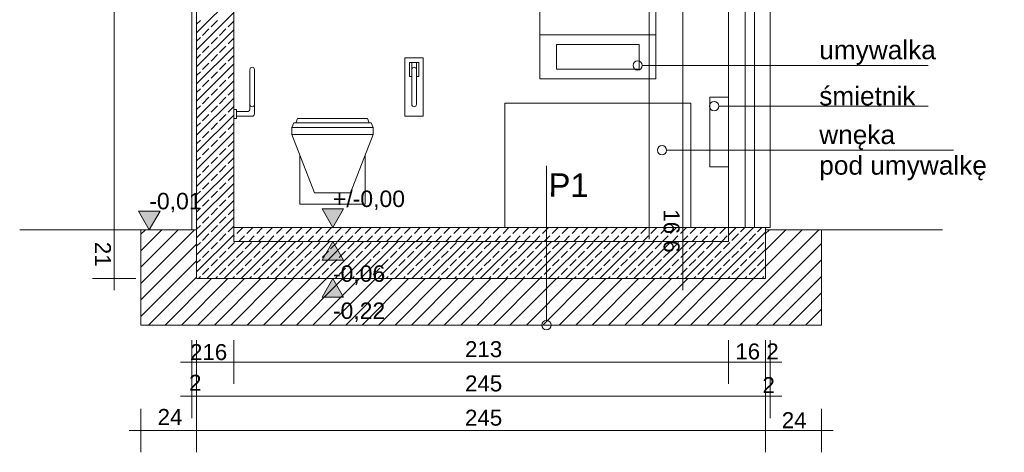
# Model space of a CAD drawing. Header units: metres. Extents: x 5507784 to 5508297, y 5948658 to 5948992.
# Tile 40 of 98: x 5507990.04 to 5507994.21, y 5948933.02 to 5948934.85. Entities that reach past the tile are written whole.
import ezdxf

# ---------------------------------------------------------------- set-up
doc = ezdxf.new("R2010")
doc.units = ezdxf.units.M
for name, color, linetype, true_color in [('PDF2_2D - Ogólne_Nr_Pióra__6', 7, 'CONTINUOUS', 0x21902f), ('PDF2__HELP_SO', 7, 'CONTINUOUS', 0xaaaaaa), ('PDF2_Konstrukcja - Ściany zew_Nr_pióra__107', 7, 'CONTINUOUS', 0xbfbfbf), ('PDF2_ZWYKŁA_Nr_Pióra__3', 7, 'CONTINUOUS', 0x21902f)]:
    doc.layers.add(name, color=color, linetype=linetype, true_color=true_color)
for name, color, linetype in [('PDF2_Drzwi ArchiCAD_Nr_Pióra__1', 7, 'CONTINUOUS'), ('PDF2_Text', 5, 'CONTINUOUS'), ('PDF2_Wymiarowanie - Ogólne', 5, 'CONTINUOUS'), ('PDF2_ZWYKŁA_Nr_Pióra__1', 7, 'CONTINUOUS')]:
    doc.layers.add(name, color=color, linetype=linetype)
doc.styles.add('PDF Arial', font='arial.ttf')

msp = doc.modelspace()

# ---------------------------------------------------------------- linework, layer by layer
at = {"layer": 'PDF2_2D - Ogólne_Nr_Pióra__6', "lineweight": 0}
for points in [[(5507992.6758, 5948934.6546), (5507993.3786, 5948934.6546)], [(5507992.9996, 5948934.482), (5507993.3786, 5948934.482)], [(5507992.7789, 5948934.2952), (5507993.3786, 5948934.2952)]]:
    msp.add_lwpolyline(points, dxfattribs=at)
for centre in [(5507992.6561, 5948934.6546), (5507992.98, 5948934.482), (5507992.7593, 5948934.2952)]:
    msp.add_circle(centre, 0.0197, dxfattribs=at)
at = {"layer": 'PDF2_2D - Ogólne_Nr_Pióra__6', "color": 7, "lineweight": 0}
for centre in [(5507992.6561, 5948934.6546), (5507992.9799, 5948934.482), (5507992.7593, 5948934.2952)]:
    msp.add_circle(centre, 0.0197, dxfattribs=at)
at = {"layer": 'PDF2__HELP_SO', "lineweight": 13}
for points in [[(5507992.2411, 5948934.7849), (5507992.7333, 5948934.7849), (5507992.7333, 5948935.7691), (5507992.2411, 5948935.7691)], [(5507992.2411, 5948934.7849), (5507992.2411, 5948934.598), (5507992.7333, 5948934.598), (5507992.7333, 5948934.7849)], [(5507992.3119, 5948934.7439), (5507992.3119, 5948934.6389), (5507992.6625, 5948934.6389), (5507992.6625, 5948934.7439)], [(5507991.669, 5948934.6862), (5507991.7478, 5948934.6862), (5507991.7478, 5948934.4401), (5507991.669, 5948934.4401)], [(5507991.0133, 5948934.4856), (5507991.0154, 5948934.4823), (5507991.0186, 5948934.4802), (5507991.0223, 5948934.4795), (5507991.0261, 5948934.4802), (5507991.0293, 5948934.4823), (5507991.0314, 5948934.4856), (5507991.0322, 5948934.4893), (5507991.0322, 5948934.4949), (5507991.0322, 5948934.5109), (5507991.0322, 5948934.5349), (5507991.0322, 5948934.5631), (5507991.0322, 5948934.5914), (5507991.0322, 5948934.6153), (5507991.0322, 5948934.6313), (5507991.0322, 5948934.637), (5507991.0314, 5948934.6407), (5507991.0293, 5948934.6439), (5507991.0261, 5948934.646), (5507991.0223, 5948934.6468), (5507991.0186, 5948934.646), (5507991.0154, 5948934.6439), (5507991.0133, 5948934.6407), (5507991.0125, 5948934.637), (5507991.0125, 5948934.6313), (5507991.0125, 5948934.6153), (5507991.0125, 5948934.5914), (5507991.0125, 5948934.5631), (5507991.0125, 5948934.5349), (5507991.0125, 5948934.5109), (5507991.0125, 5948934.4949), (5507991.0125, 5948934.4893)], [(5507991.205, 5948934.3909), (5507991.1951, 5948934.3909), (5507991.1909, 5948934.3909), (5507991.1909, 5948934.3614), (5507991.2863, 5948934.1153), (5507991.2892, 5948934.1153), (5507991.2958, 5948934.1153), (5507991.306, 5948934.1153), (5507991.3159, 5948934.1153), (5507991.3294, 5948934.1153), (5507991.3455, 5948934.1153), (5507991.3629, 5948934.1153), (5507991.3803, 5948934.1153), (5507991.3964, 5948934.1153), (5507991.4099, 5948934.1153), (5507991.4198, 5948934.1153), (5507991.4301, 5948934.1153), (5507991.4367, 5948934.1153), (5507991.4395, 5948934.1153), (5507991.535, 5948934.3614), (5507991.535, 5948934.3909), (5507991.5307, 5948934.3909), (5507991.5208, 5948934.3909), (5507991.5054, 5948934.3909), (5507991.4806, 5948934.3909), (5507991.4468, 5948934.3909), (5507991.4065, 5948934.3909), (5507991.3629, 5948934.3909), (5507991.3193, 5948934.3909), (5507991.2791, 5948934.3909), (5507991.2452, 5948934.3909), (5507991.2204, 5948934.3909)]]:
    msp.add_lwpolyline(points, close=True, dxfattribs=at)
for points in [[(5507991.7183, 5948934.6074), (5507991.7281, 5948934.6074), (5507991.7281, 5948934.6097), (5507991.7281, 5948934.6161), (5507991.7281, 5948934.6257), (5507991.7281, 5948934.637), (5507991.7281, 5948934.6483), (5507991.7281, 5948934.6578), (5507991.7281, 5948934.6642), (5507991.7281, 5948934.6665), (5507991.7183, 5948934.6665), (5507991.7183, 5948934.6642), (5507991.7183, 5948934.6578), (5507991.7183, 5948934.6483), (5507991.7183, 5948934.637), (5507991.7183, 5948934.6313), (5507991.7183, 5948934.6153), (5507991.7183, 5948934.5914), (5507991.7183, 5948934.5631), (5507991.7183, 5948934.5349), (5507991.7183, 5948934.5109), (5507991.7183, 5948934.4949), (5507991.7183, 5948934.4893), (5507991.7175, 5948934.4856), (5507991.7154, 5948934.4823), (5507991.7122, 5948934.4802), (5507991.7084, 5948934.4795), (5507991.7046, 5948934.4802), (5507991.7014, 5948934.4823), (5507991.6993, 5948934.4856), (5507991.6986, 5948934.4893), (5507991.6986, 5948934.4949), (5507991.6986, 5948934.5109), (5507991.6986, 5948934.5349), (5507991.6986, 5948934.5631), (5507991.6986, 5948934.5914), (5507991.6986, 5948934.6153), (5507991.6986, 5948934.6313), (5507991.6986, 5948934.637), (5507991.6986, 5948934.6483), (5507991.6986, 5948934.6578), (5507991.6986, 5948934.6642), (5507991.6986, 5948934.6665), (5507991.6887, 5948934.6665), (5507991.6887, 5948934.6642), (5507991.6887, 5948934.6578), (5507991.6887, 5948934.6483), (5507991.6887, 5948934.637), (5507991.6887, 5948934.6257), (5507991.6887, 5948934.6161), (5507991.6887, 5948934.6097), (5507991.6887, 5948934.6074), (5507991.6986, 5948934.6074)], [(5507991.7183, 5948934.6665), (5507991.6986, 5948934.6665)], [(5507991.6986, 5948934.637), (5507991.6993, 5948934.6407), (5507991.7014, 5948934.6439), (5507991.7046, 5948934.646), (5507991.7084, 5948934.6468), (5507991.7122, 5948934.646), (5507991.7154, 5948934.6439), (5507991.7175, 5948934.6407), (5507991.7183, 5948934.637)], [(5507993.0411, 5948934.2253), (5507992.9623, 5948934.2253), (5507992.9623, 5948934.5206), (5507993.0411, 5948934.5206)], [(5507990.9446, 5948934.4682), (5507990.9561, 5948934.4682), (5507990.9561, 5948934.4294), (5507990.9446, 5948934.4294)], [(5507990.9561, 5948934.4393), (5507991.0223, 5948934.4393), (5507991.0261, 5948934.44), (5507991.0293, 5948934.4421), (5507991.0314, 5948934.4453), (5507991.0322, 5948934.4491), (5507991.0322, 5948934.4528), (5507991.0322, 5948934.4635), (5507991.0322, 5948934.4893)], [(5507990.9561, 5948934.4589), (5507991.0053, 5948934.4589), (5507991.0094, 5948934.4621), (5507991.0125, 5948934.4661), (5507991.0125, 5948934.4893)], [(5507992.0935, 5948933.9677), (5507992.0935, 5948934.4953), (5507992.8809, 5948934.4953), (5507992.8809, 5948933.9677)], [(5507991.5178, 5948934.4106), (5507991.5109, 5948934.4303), (5507991.5071, 5948934.4303), (5507991.4984, 5948934.4303), (5507991.485, 5948934.4303), (5507991.4637, 5948934.4303), (5507991.4347, 5948934.4303), (5507991.4003, 5948934.4303), (5507991.3629, 5948934.4303), (5507991.3256, 5948934.4303), (5507991.2911, 5948934.4303), (5507991.2621, 5948934.4303), (5507991.2409, 5948934.4303), (5507991.2274, 5948934.4303), (5507991.2187, 5948934.4303), (5507991.2149, 5948934.4303), (5507991.2081, 5948934.4106)], [(5507991.535, 5948934.3909), (5507991.5273, 5948934.4106), (5507991.5232, 5948934.4106), (5507991.5135, 5948934.4106), (5507991.4985, 5948934.4106), (5507991.4749, 5948934.4106), (5507991.4427, 5948934.4106), (5507991.4044, 5948934.4106), (5507991.3629, 5948934.4106), (5507991.3214, 5948934.4106), (5507991.2831, 5948934.4106), (5507991.2509, 5948934.4106), (5507991.2273, 5948934.4106), (5507991.2123, 5948934.4106), (5507991.2027, 5948934.4106), (5507991.1985, 5948934.4106), (5507991.1909, 5948934.3909)], [(5507991.535, 5948934.3614), (5507991.5307, 5948934.3614), (5507991.5208, 5948934.3614), (5507991.5054, 5948934.3614), (5507991.4806, 5948934.3614), (5507991.4468, 5948934.3614), (5507991.4065, 5948934.3614), (5507991.3629, 5948934.3614), (5507991.3193, 5948934.3614), (5507991.2791, 5948934.3614), (5507991.2452, 5948934.3614), (5507991.2204, 5948934.3614), (5507991.205, 5948934.3614), (5507991.1951, 5948934.3614), (5507991.1909, 5948934.3614)], [(5507991.5017, 5948934.2756), (5507991.5017, 5948934.0661), (5507991.2241, 5948934.0661), (5507991.2241, 5948934.2756)]]:
    msp.add_lwpolyline(points, dxfattribs=at)
at = {"layer": 'PDF2_Drzwi ArchiCAD_Nr_Pióra__1', "lineweight": 0}
msp.add_lwpolyline([(5507993.1508, 5948933.9677), (5507993.1508, 5948935.9347), (5507993.1114, 5948935.9347), (5507993.1114, 5948933.9677)], dxfattribs=at)
at = {"layer": 'PDF2_Konstrukcja - Ściany zew_Nr_pióra__107', "lineweight": 0}
for points in [[(5507990.9446, 5948934.9506), (5507990.7871, 5948934.7932)], [(5507990.9446, 5948934.8783), (5507990.7871, 5948934.7208)], [(5507990.8029, 5948934.8452), (5507990.7871, 5948934.8294)], [(5507990.8753, 5948934.8452), (5507990.8482, 5948934.818)], [(5507990.9446, 5948934.8059), (5507990.7871, 5948934.6484)], [(5507990.8391, 5948934.809), (5507990.812, 5948934.7818)], [(5507990.9115, 5948934.809), (5507990.8844, 5948934.7818)], [(5507990.9446, 5948934.8421), (5507990.9206, 5948934.818)], [(5507990.8029, 5948934.7728), (5507990.7871, 5948934.757)], [(5507990.8753, 5948934.7728), (5507990.8482, 5948934.7457)], [(5507990.9446, 5948934.7697), (5507990.9206, 5948934.7457)], [(5507990.9446, 5948934.7335), (5507990.7871, 5948934.576)], [(5507990.8391, 5948934.7366), (5507990.812, 5948934.7095)], [(5507990.9115, 5948934.7366), (5507990.8844, 5948934.7095)], [(5507990.8029, 5948934.7004), (5507990.7871, 5948934.6846)], [(5507990.8753, 5948934.7004), (5507990.8482, 5948934.6733)], [(5507990.9446, 5948934.6973), (5507990.9206, 5948934.6733)], [(5507990.9446, 5948934.6611), (5507990.7871, 5948934.5036)], [(5507990.8391, 5948934.6642), (5507990.812, 5948934.6371)], [(5507990.9115, 5948934.6642), (5507990.8844, 5948934.6371)], [(5507990.8029, 5948934.628), (5507990.7871, 5948934.6122)], [(5507990.8753, 5948934.628), (5507990.8482, 5948934.6009)], [(5507990.9446, 5948934.6249), (5507990.9206, 5948934.6009)], [(5507990.9446, 5948934.5887), (5507990.7871, 5948934.4313)], [(5507990.8029, 5948934.5557), (5507990.7871, 5948934.5398)], [(5507990.8391, 5948934.5918), (5507990.812, 5948934.5647)], [(5507990.8753, 5948934.5557), (5507990.8482, 5948934.5285)], [(5507990.9115, 5948934.5918), (5507990.8844, 5948934.5647)], [(5507990.9446, 5948934.5525), (5507990.9206, 5948934.5285)], [(5507990.9446, 5948934.5164), (5507990.7871, 5948934.3589)], [(5507990.8391, 5948934.5195), (5507990.812, 5948934.4923)], [(5507990.9115, 5948934.5195), (5507990.8844, 5948934.4923)], [(5507990.8029, 5948934.4833), (5507990.7871, 5948934.4674)], [(5507990.8753, 5948934.4833), (5507990.8482, 5948934.4561)], [(5507990.9446, 5948934.4802), (5507990.9206, 5948934.4561)], [(5507990.9446, 5948934.444), (5507990.7871, 5948934.2865)], [(5507990.8391, 5948934.4471), (5507990.812, 5948934.4199)], [(5507990.9115, 5948934.4471), (5507990.8844, 5948934.4199)], [(5507990.8029, 5948934.4109), (5507990.7871, 5948934.3951)], [(5507990.8753, 5948934.4109), (5507990.8482, 5948934.3837)], [(5507990.9446, 5948934.4078), (5507990.9206, 5948934.3837)], [(5507990.9446, 5948934.3716), (5507990.7871, 5948934.2141)], [(5507990.8391, 5948934.3747), (5507990.812, 5948934.3475)], [(5507990.9115, 5948934.3747), (5507990.8844, 5948934.3475)], [(5507990.8029, 5948934.3385), (5507990.7871, 5948934.3227)], [(5507990.8391, 5948934.3023), (5507990.812, 5948934.2752)], [(5507990.8753, 5948934.3385), (5507990.8482, 5948934.3114)], [(5507990.9115, 5948934.3023), (5507990.8844, 5948934.2752)], [(5507990.9446, 5948934.3354), (5507990.9206, 5948934.3114)], [(5507990.9446, 5948934.2992), (5507990.7871, 5948934.1417)], [(5507990.8029, 5948934.2661), (5507990.7871, 5948934.2503)], [(5507990.8753, 5948934.2661), (5507990.8482, 5948934.239)], [(5507990.9446, 5948934.263), (5507990.9206, 5948934.239)], [(5507990.9446, 5948934.2268), (5507990.7871, 5948934.0694)], [(5507990.8391, 5948934.2299), (5507990.812, 5948934.2028)], [(5507990.9115, 5948934.2299), (5507990.8844, 5948934.2028)], [(5507990.8029, 5948934.1937), (5507990.7871, 5948934.1779)], [(5507990.8753, 5948934.1937), (5507990.8482, 5948934.1666)], [(5507990.9446, 5948934.1906), (5507990.9206, 5948934.1666)], [(5507990.9446, 5948934.1545), (5507990.7871, 5948933.997)], [(5507990.8391, 5948934.1575), (5507990.812, 5948934.1304)], [(5507990.9115, 5948934.1575), (5507990.8844, 5948934.1304)], [(5507990.8029, 5948934.1214), (5507990.7871, 5948934.1055)], [(5507990.8753, 5948934.1214), (5507990.8482, 5948934.0942)], [(5507990.9446, 5948934.1183), (5507990.9206, 5948934.0942)], [(5507990.9446, 5948934.0821), (5507990.7871, 5948933.9246)], [(5507990.8391, 5948934.0852), (5507990.812, 5948934.058)], [(5507990.9115, 5948934.0852), (5507990.8844, 5948934.058)], [(5507990.8029, 5948934.049), (5507990.7871, 5948934.0332)], [(5507990.9446, 5948934.0097), (5507990.7871, 5948933.8522)], [(5507990.8391, 5948934.0128), (5507990.812, 5948933.9857)], [(5507990.8753, 5948934.049), (5507990.8482, 5948934.0218)], [(5507990.9115, 5948934.0128), (5507990.8844, 5948933.9857)], [(5507990.9446, 5948934.0459), (5507990.9206, 5948934.0218)], [(5507990.8029, 5948933.9766), (5507990.7871, 5948933.9608)], [(5507990.8753, 5948933.9766), (5507990.8482, 5948933.9495)], [(5507990.9446, 5948933.9735), (5507990.9206, 5948933.9495)], [(5507990.9581, 5948933.9425), (5507990.9833, 5948933.9677)], [(5507990.9999, 5948933.9425), (5507991.0251, 5948933.9677)], [(5507991.0417, 5948933.9425), (5507991.0668, 5948933.9677)], [(5507991.0834, 5948933.9425), (5507991.1086, 5948933.9677)], [(5507991.1252, 5948933.9425), (5507991.1503, 5948933.9677)], [(5507991.1669, 5948933.9425), (5507991.1921, 5948933.9677)], [(5507991.2087, 5948933.9425), (5507991.2339, 5948933.9677)], [(5507991.2505, 5948933.9425), (5507991.2756, 5948933.9677)], [(5507991.2922, 5948933.9425), (5507991.3174, 5948933.9677)], [(5507991.334, 5948933.9425), (5507991.3591, 5948933.9677)], [(5507991.3757, 5948933.9425), (5507991.4009, 5948933.9677)], [(5507991.4175, 5948933.9425), (5507991.4426, 5948933.9677)], [(5507991.4592, 5948933.9425), (5507991.4844, 5948933.9677)], [(5507991.501, 5948933.9425), (5507991.5262, 5948933.9677)], [(5507991.5428, 5948933.9425), (5507991.5679, 5948933.9677)], [(5507991.5845, 5948933.9425), (5507991.6097, 5948933.9677)], [(5507991.6263, 5948933.9425), (5507991.6514, 5948933.9677)], [(5507991.668, 5948933.9425), (5507991.6932, 5948933.9677)], [(5507991.7098, 5948933.9425), (5507991.735, 5948933.9677)], [(5507991.7516, 5948933.9425), (5507991.7767, 5948933.9677)], [(5507991.7933, 5948933.9425), (5507991.8185, 5948933.9677)], [(5507991.8351, 5948933.9425), (5507991.8602, 5948933.9677)], [(5507991.8768, 5948933.9425), (5507991.902, 5948933.9677)], [(5507991.9186, 5948933.9425), (5507991.9437, 5948933.9677)], [(5507991.9603, 5948933.9425), (5507991.9855, 5948933.9677)], [(5507992.0021, 5948933.9425), (5507992.0273, 5948933.9677)], [(5507992.0439, 5948933.9425), (5507992.069, 5948933.9677)], [(5507992.0856, 5948933.9425), (5507992.1108, 5948933.9677)], [(5507992.1274, 5948933.9425), (5507992.1525, 5948933.9677)], [(5507992.1691, 5948933.9425), (5507992.1943, 5948933.9677)], [(5507992.2109, 5948933.9425), (5507992.2361, 5948933.9677)], [(5507992.2526, 5948933.9425), (5507992.2778, 5948933.9677)], [(5507992.2944, 5948933.9425), (5507992.3196, 5948933.9677)], [(5507992.3362, 5948933.9425), (5507992.3613, 5948933.9677)], [(5507992.3779, 5948933.9425), (5507992.4031, 5948933.9677)], [(5507992.4197, 5948933.9425), (5507992.4448, 5948933.9677)], [(5507992.4614, 5948933.9425), (5507992.4866, 5948933.9677)], [(5507992.5032, 5948933.9425), (5507992.5284, 5948933.9677)], [(5507992.545, 5948933.9425), (5507992.5701, 5948933.9677)], [(5507992.5867, 5948933.9425), (5507992.6119, 5948933.9677)], [(5507992.6285, 5948933.9425), (5507992.6536, 5948933.9677)], [(5507992.6702, 5948933.9425), (5507992.6954, 5948933.9677)], [(5507992.712, 5948933.9425), (5507992.7372, 5948933.9677)], [(5507992.7537, 5948933.9425), (5507992.7789, 5948933.9677)], [(5507992.7955, 5948933.9425), (5507992.8207, 5948933.9677)], [(5507992.8373, 5948933.9425), (5507992.8624, 5948933.9677)], [(5507992.879, 5948933.9425), (5507992.9042, 5948933.9677)], [(5507992.9208, 5948933.9425), (5507992.946, 5948933.9677)], [(5507993.1464, 5948933.9677), (5507992.9299, 5948933.7511)], [(5507992.9625, 5948933.9425), (5507992.9877, 5948933.9677)], [(5507993.0043, 5948933.9425), (5507993.0295, 5948933.9677)], [(5507993.074, 5948933.9677), (5507993.0411, 5948933.9347)], [(5507993.1102, 5948933.9677), (5507993.092, 5948933.9495)], [(5507993.1826, 5948933.9677), (5507993.1644, 5948933.9495)], [(5507990.7786, 5948933.9578), (5507990.5509, 5948933.7301)], [(5507990.709, 5948933.9578), (5507990.5509, 5948933.7997)], [(5507990.6394, 5948933.9578), (5507990.5509, 5948933.8693)], [(5507990.5698, 5948933.9578), (5507990.5509, 5948933.9389)], [(5507990.9446, 5948933.9373), (5507990.7871, 5948933.7798)], [(5507990.8391, 5948933.9404), (5507990.812, 5948933.9133)], [(5507990.9115, 5948933.9404), (5507990.8844, 5948933.9133)], [(5507990.9446, 5948933.9289), (5507990.9477, 5948933.9321)], [(5507990.966, 5948933.9086), (5507990.9895, 5948933.9321)], [(5507991.0078, 5948933.9086), (5507991.0312, 5948933.9321)], [(5507991.0495, 5948933.9086), (5507991.073, 5948933.9321)], [(5507991.0913, 5948933.9086), (5507991.1147, 5948933.9321)], [(5507991.1331, 5948933.9086), (5507991.1565, 5948933.9321)], [(5507991.1748, 5948933.9086), (5507991.1983, 5948933.9321)], [(5507991.2166, 5948933.9086), (5507991.24, 5948933.9321)], [(5507991.2583, 5948933.9086), (5507991.2818, 5948933.9321)], [(5507991.3001, 5948933.9086), (5507991.3235, 5948933.9321)], [(5507991.3418, 5948933.9086), (5507991.3653, 5948933.9321)], [(5507991.3836, 5948933.9086), (5507991.4071, 5948933.9321)], [(5507991.4254, 5948933.9086), (5507991.4488, 5948933.9321)], [(5507991.4671, 5948933.9086), (5507991.4906, 5948933.9321)], [(5507991.5089, 5948933.9086), (5507991.5323, 5948933.9321)], [(5507991.5506, 5948933.9086), (5507991.5741, 5948933.9321)], [(5507991.5924, 5948933.9086), (5507991.6158, 5948933.9321)], [(5507991.6341, 5948933.9086), (5507991.6576, 5948933.9321)], [(5507991.6759, 5948933.9086), (5507991.6994, 5948933.9321)], [(5507991.7177, 5948933.9086), (5507991.7411, 5948933.9321)], [(5507991.7594, 5948933.9086), (5507991.7829, 5948933.9321)], [(5507991.8012, 5948933.9086), (5507991.8246, 5948933.9321)], [(5507991.8429, 5948933.9086), (5507991.8664, 5948933.9321)], [(5507991.8847, 5948933.9086), (5507991.9082, 5948933.9321)], [(5507991.9265, 5948933.9086), (5507991.9499, 5948933.9321)], [(5507991.9682, 5948933.9086), (5507991.9917, 5948933.9321)], [(5507992.01, 5948933.9086), (5507992.0334, 5948933.9321)], [(5507992.0517, 5948933.9086), (5507992.0752, 5948933.9321)], [(5507992.0935, 5948933.9086), (5507992.1169, 5948933.9321)], [(5507992.1352, 5948933.9086), (5507992.1587, 5948933.9321)], [(5507992.177, 5948933.9086), (5507992.2005, 5948933.9321)], [(5507992.2188, 5948933.9086), (5507992.2422, 5948933.9321)], [(5507992.2605, 5948933.9086), (5507992.284, 5948933.9321)], [(5507992.3023, 5948933.9086), (5507992.3257, 5948933.9321)], [(5507992.344, 5948933.9086), (5507992.3675, 5948933.9321)], [(5507992.3858, 5948933.9086), (5507992.4092, 5948933.9321)], [(5507992.4275, 5948933.9086), (5507992.451, 5948933.9321)], [(5507992.4693, 5948933.9086), (5507992.4928, 5948933.9321)], [(5507992.5111, 5948933.9086), (5507992.5345, 5948933.9321)], [(5507992.5528, 5948933.9086), (5507992.5763, 5948933.9321)], [(5507992.5946, 5948933.9086), (5507992.618, 5948933.9321)], [(5507992.6363, 5948933.9086), (5507992.6598, 5948933.9321)], [(5507992.6781, 5948933.9086), (5507992.7016, 5948933.9321)], [(5507992.7199, 5948933.9086), (5507992.7433, 5948933.9321)], [(5507992.7616, 5948933.9086), (5507992.7851, 5948933.9321)], [(5507992.8034, 5948933.9086), (5507992.8268, 5948933.9321)], [(5507992.8451, 5948933.9086), (5507992.8686, 5948933.9321)], [(5507992.8869, 5948933.9086), (5507992.9103, 5948933.9321)], [(5507992.9286, 5948933.9086), (5507992.9521, 5948933.9321)], [(5507993.3537, 5948933.9578), (5507993.1985, 5948933.8027), (5507993.147, 5948933.7511), (5507992.9501, 5948933.5543)], [(5507992.9704, 5948933.9086), (5507992.9939, 5948933.9321)], [(5507993.1985, 5948933.9474), (5507993.0022, 5948933.7511)], [(5507993.0122, 5948933.9086), (5507993.0356, 5948933.9321)], [(5507993.4233, 5948933.9578), (5507993.0198, 5948933.5543)], [(5507993.0829, 5948933.9404), (5507993.0558, 5948933.9133)], [(5507993.1553, 5948933.9404), (5507993.1282, 5948933.9133)], [(5507993.2841, 5948933.9578), (5507993.1985, 5948933.8722)], [(5507993.2145, 5948933.9578), (5507993.1985, 5948933.9419)], [(5507990.7871, 5948933.8967), (5507990.5509, 5948933.6605)], [(5507990.8029, 5948933.9042), (5507990.7871, 5948933.8884)], [(5507990.9883, 5948933.9086), (5507990.8308, 5948933.7511)], [(5507990.8753, 5948933.9042), (5507990.8482, 5948933.8771)], [(5507991.0607, 5948933.9086), (5507990.9032, 5948933.7511)], [(5507990.9477, 5948933.9042), (5507990.9206, 5948933.8771)], [(5507991.133, 5948933.9086), (5507990.9756, 5948933.7511)], [(5507991.0201, 5948933.9042), (5507990.9929, 5948933.8771)], [(5507991.2054, 5948933.9086), (5507991.0479, 5948933.7511)], [(5507991.0924, 5948933.9042), (5507991.0653, 5948933.8771)], [(5507991.2778, 5948933.9086), (5507991.1203, 5948933.7511)], [(5507991.1648, 5948933.9042), (5507991.1377, 5948933.8771)], [(5507991.4949, 5948933.9086), (5507991.3375, 5948933.7511), (5507991.1406, 5948933.5543)], [(5507991.3502, 5948933.9086), (5507991.1927, 5948933.7511)], [(5507991.2372, 5948933.9042), (5507991.2101, 5948933.8771)], [(5507991.4226, 5948933.9086), (5507991.2651, 5948933.7511)], [(5507991.3096, 5948933.9042), (5507991.2824, 5948933.8771)], [(5507991.382, 5948933.9042), (5507991.3548, 5948933.8771)], [(5507991.5673, 5948933.9086), (5507991.4098, 5948933.7511)], [(5507991.4544, 5948933.9042), (5507991.4272, 5948933.8771)], [(5507991.6397, 5948933.9086), (5507991.4822, 5948933.7511)], [(5507991.5267, 5948933.9042), (5507991.4996, 5948933.8771)], [(5507991.7121, 5948933.9086), (5507991.5546, 5948933.7511)], [(5507991.5991, 5948933.9042), (5507991.572, 5948933.8771)], [(5507991.7845, 5948933.9086), (5507991.627, 5948933.7511)], [(5507991.6715, 5948933.9042), (5507991.6444, 5948933.8771)], [(5507991.8568, 5948933.9086), (5507991.6994, 5948933.7511)], [(5507991.7439, 5948933.9042), (5507991.7167, 5948933.8771)], [(5507991.9292, 5948933.9086), (5507991.7717, 5948933.7511)], [(5507991.8163, 5948933.9042), (5507991.7891, 5948933.8771)], [(5507992.0016, 5948933.9086), (5507991.8441, 5948933.7511)], [(5507991.8886, 5948933.9042), (5507991.8615, 5948933.8771)], [(5507992.074, 5948933.9086), (5507991.9165, 5948933.7511)], [(5507991.961, 5948933.9042), (5507991.9339, 5948933.8771)], [(5507992.1464, 5948933.9086), (5507991.9889, 5948933.7511)], [(5507992.0334, 5948933.9042), (5507992.0063, 5948933.8771)], [(5507992.2187, 5948933.9086), (5507992.0613, 5948933.7511)], [(5507992.1058, 5948933.9042), (5507992.0786, 5948933.8771)], [(5507992.2911, 5948933.9086), (5507992.1336, 5948933.7511)], [(5507992.1782, 5948933.9042), (5507992.151, 5948933.8771)], [(5507992.3635, 5948933.9086), (5507992.206, 5948933.7511)], [(5507992.2506, 5948933.9042), (5507992.2234, 5948933.8771)], [(5507992.4359, 5948933.9086), (5507992.2784, 5948933.7511)], [(5507992.3229, 5948933.9042), (5507992.2958, 5948933.8771)], [(5507992.5083, 5948933.9086), (5507992.3508, 5948933.7511)], [(5507992.3953, 5948933.9042), (5507992.3682, 5948933.8771)], [(5507992.5807, 5948933.9086), (5507992.4232, 5948933.7511)], [(5507992.4677, 5948933.9042), (5507992.4406, 5948933.8771)], [(5507992.653, 5948933.9086), (5507992.4956, 5948933.7511)], [(5507992.5401, 5948933.9042), (5507992.5129, 5948933.8771)], [(5507992.7254, 5948933.9086), (5507992.5679, 5948933.7511)], [(5507992.6124, 5948933.9042), (5507992.5853, 5948933.8771)], [(5507992.7978, 5948933.9086), (5507992.6403, 5948933.7511)], [(5507992.6848, 5948933.9042), (5507992.6577, 5948933.8771)], [(5507992.8702, 5948933.9086), (5507992.7127, 5948933.7511)], [(5507992.7572, 5948933.9042), (5507992.7301, 5948933.8771)], [(5507992.9426, 5948933.9086), (5507992.7851, 5948933.7511)], [(5507992.8296, 5948933.9042), (5507992.8024, 5948933.8771)], [(5507993.0149, 5948933.9086), (5507992.8575, 5948933.7511)], [(5507992.902, 5948933.9042), (5507992.8748, 5948933.8771)], [(5507992.9744, 5948933.9042), (5507992.9472, 5948933.8771)], [(5507993.0467, 5948933.9042), (5507993.0196, 5948933.8771)], [(5507993.4348, 5948933.8997), (5507993.0893, 5948933.5543)], [(5507993.1191, 5948933.9042), (5507993.092, 5948933.8771)], [(5507993.1915, 5948933.9042), (5507993.1644, 5948933.8771)], [(5507990.8391, 5948933.868), (5507990.812, 5948933.8409)], [(5507990.9115, 5948933.868), (5507990.8844, 5948933.8409)], [(5507990.9839, 5948933.868), (5507990.9567, 5948933.8409)], [(5507991.0563, 5948933.868), (5507991.0291, 5948933.8409)], [(5507991.1286, 5948933.868), (5507991.1015, 5948933.8409)], [(5507991.201, 5948933.868), (5507991.1739, 5948933.8409)], [(5507991.2734, 5948933.868), (5507991.2463, 5948933.8409)], [(5507991.3458, 5948933.868), (5507991.3186, 5948933.8409)], [(5507991.4182, 5948933.868), (5507991.391, 5948933.8409)], [(5507991.4906, 5948933.868), (5507991.4634, 5948933.8409)], [(5507991.5629, 5948933.868), (5507991.5358, 5948933.8409)], [(5507991.6353, 5948933.868), (5507991.6082, 5948933.8409)], [(5507991.7077, 5948933.868), (5507991.6806, 5948933.8409)], [(5507991.7801, 5948933.868), (5507991.7529, 5948933.8409)], [(5507991.8524, 5948933.868), (5507991.8253, 5948933.8409)], [(5507991.9248, 5948933.868), (5507991.8977, 5948933.8409)], [(5507991.9972, 5948933.868), (5507991.9701, 5948933.8409)], [(5507992.0696, 5948933.868), (5507992.0424, 5948933.8409)], [(5507992.142, 5948933.868), (5507992.1148, 5948933.8409)], [(5507992.2144, 5948933.868), (5507992.1872, 5948933.8409)], [(5507992.2867, 5948933.868), (5507992.2596, 5948933.8409)], [(5507992.3591, 5948933.868), (5507992.332, 5948933.8409)], [(5507992.4315, 5948933.868), (5507992.4044, 5948933.8409)], [(5507992.5039, 5948933.868), (5507992.4767, 5948933.8409)], [(5507992.5763, 5948933.868), (5507992.5491, 5948933.8409)], [(5507992.6486, 5948933.868), (5507992.6215, 5948933.8409)], [(5507992.721, 5948933.868), (5507992.6939, 5948933.8409)], [(5507992.7934, 5948933.868), (5507992.7663, 5948933.8409)], [(5507992.8658, 5948933.868), (5507992.8386, 5948933.8409)], [(5507992.9382, 5948933.868), (5507992.911, 5948933.8409)], [(5507993.0106, 5948933.868), (5507992.9834, 5948933.8409)], [(5507993.0829, 5948933.868), (5507993.0558, 5948933.8409)], [(5507993.1985, 5948933.875), (5507993.0746, 5948933.7511)], [(5507993.1553, 5948933.868), (5507993.1282, 5948933.8409)], [(5507990.7871, 5948933.8271), (5507990.5509, 5948933.5909)], [(5507990.8029, 5948933.8318), (5507990.7871, 5948933.816)], [(5507990.8753, 5948933.8318), (5507990.8482, 5948933.8047)], [(5507990.9477, 5948933.8318), (5507990.9206, 5948933.8047)], [(5507991.0201, 5948933.8318), (5507990.9929, 5948933.8047)], [(5507991.0924, 5948933.8318), (5507991.0653, 5948933.8047)], [(5507991.1648, 5948933.8318), (5507991.1377, 5948933.8047)], [(5507991.2372, 5948933.8318), (5507991.2101, 5948933.8047)], [(5507991.3096, 5948933.8318), (5507991.2824, 5948933.8047)], [(5507991.382, 5948933.8318), (5507991.3548, 5948933.8047)], [(5507991.4544, 5948933.8318), (5507991.4272, 5948933.8047)], [(5507991.5267, 5948933.8318), (5507991.4996, 5948933.8047)], [(5507991.5991, 5948933.8318), (5507991.572, 5948933.8047)], [(5507991.6715, 5948933.8318), (5507991.6444, 5948933.8047)], [(5507991.7439, 5948933.8318), (5507991.7167, 5948933.8047)], [(5507991.8163, 5948933.8318), (5507991.7891, 5948933.8047)], [(5507991.8886, 5948933.8318), (5507991.8615, 5948933.8047)], [(5507991.961, 5948933.8318), (5507991.9339, 5948933.8047)], [(5507992.0334, 5948933.8318), (5507992.0063, 5948933.8047)], [(5507992.1058, 5948933.8318), (5507992.0786, 5948933.8047)], [(5507992.1782, 5948933.8318), (5507992.151, 5948933.8047)], [(5507992.2506, 5948933.8318), (5507992.2234, 5948933.8047)], [(5507992.3229, 5948933.8318), (5507992.2958, 5948933.8047)], [(5507992.3953, 5948933.8318), (5507992.3682, 5948933.8047)], [(5507992.4677, 5948933.8318), (5507992.4406, 5948933.8047)], [(5507992.5401, 5948933.8318), (5507992.5129, 5948933.8047)], [(5507992.6124, 5948933.8318), (5507992.5853, 5948933.8047)], [(5507992.6848, 5948933.8318), (5507992.6577, 5948933.8047)], [(5507992.7572, 5948933.8318), (5507992.7301, 5948933.8047)], [(5507992.8296, 5948933.8318), (5507992.8024, 5948933.8047)], [(5507992.902, 5948933.8318), (5507992.8748, 5948933.8047)], [(5507992.9744, 5948933.8318), (5507992.9472, 5948933.8047)], [(5507993.0467, 5948933.8318), (5507993.0196, 5948933.8047)], [(5507993.1191, 5948933.8318), (5507993.092, 5948933.8047)], [(5507993.4348, 5948933.8301), (5507993.1589, 5948933.5543)], [(5507993.1915, 5948933.8318), (5507993.1644, 5948933.8047)], [(5507990.8029, 5948933.7595), (5507990.7946, 5948933.7511)], [(5507990.8391, 5948933.7957), (5507990.812, 5948933.7685)], [(5507990.8753, 5948933.7595), (5507990.867, 5948933.7511)], [(5507990.9115, 5948933.7957), (5507990.8844, 5948933.7685)], [(5507990.9477, 5948933.7595), (5507990.9394, 5948933.7511)], [(5507990.9839, 5948933.7957), (5507990.9567, 5948933.7685)], [(5507991.0201, 5948933.7595), (5507991.0117, 5948933.7511)], [(5507991.0563, 5948933.7957), (5507991.0291, 5948933.7685)], [(5507991.0924, 5948933.7595), (5507991.0841, 5948933.7511)], [(5507991.1286, 5948933.7957), (5507991.1015, 5948933.7685)], [(5507991.1648, 5948933.7595), (5507991.1565, 5948933.7511)], [(5507991.201, 5948933.7957), (5507991.1739, 5948933.7685)], [(5507991.2372, 5948933.7595), (5507991.2289, 5948933.7511)], [(5507991.2734, 5948933.7957), (5507991.2463, 5948933.7685)], [(5507991.3096, 5948933.7595), (5507991.3013, 5948933.7511)], [(5507991.3458, 5948933.7957), (5507991.3186, 5948933.7685)], [(5507991.382, 5948933.7595), (5507991.3736, 5948933.7511)], [(5507991.4182, 5948933.7957), (5507991.391, 5948933.7685)], [(5507991.4544, 5948933.7595), (5507991.446, 5948933.7511)], [(5507991.4906, 5948933.7957), (5507991.4634, 5948933.7685)], [(5507991.5267, 5948933.7595), (5507991.5184, 5948933.7511)], [(5507991.5629, 5948933.7957), (5507991.5358, 5948933.7685)], [(5507991.5991, 5948933.7595), (5507991.5908, 5948933.7511)], [(5507991.6353, 5948933.7957), (5507991.6082, 5948933.7685)], [(5507991.6715, 5948933.7595), (5507991.6632, 5948933.7511)], [(5507991.7077, 5948933.7957), (5507991.6806, 5948933.7685)], [(5507991.7439, 5948933.7595), (5507991.7356, 5948933.7511)], [(5507991.7801, 5948933.7957), (5507991.7529, 5948933.7685)], [(5507991.8163, 5948933.7595), (5507991.8079, 5948933.7511)], [(5507991.8524, 5948933.7957), (5507991.8253, 5948933.7685)], [(5507991.8886, 5948933.7595), (5507991.8803, 5948933.7511)], [(5507991.9248, 5948933.7957), (5507991.8977, 5948933.7685)], [(5507991.961, 5948933.7595), (5507991.9527, 5948933.7511)], [(5507991.9972, 5948933.7957), (5507991.9701, 5948933.7685)], [(5507992.0334, 5948933.7595), (5507992.0251, 5948933.7511)], [(5507992.0696, 5948933.7957), (5507992.0424, 5948933.7685)], [(5507992.2506, 5948933.7595), (5507992.2422, 5948933.7511), (5507992.0454, 5948933.5543)], [(5507992.1058, 5948933.7595), (5507992.0975, 5948933.7511)], [(5507992.142, 5948933.7957), (5507992.1148, 5948933.7685)], [(5507992.1782, 5948933.7595), (5507992.1698, 5948933.7511)], [(5507992.2144, 5948933.7957), (5507992.1872, 5948933.7685)], [(5507992.2867, 5948933.7957), (5507992.2596, 5948933.7685)], [(5507992.3229, 5948933.7595), (5507992.3146, 5948933.7511)], [(5507992.3591, 5948933.7957), (5507992.332, 5948933.7685)], [(5507992.3953, 5948933.7595), (5507992.387, 5948933.7511)], [(5507992.4315, 5948933.7957), (5507992.4044, 5948933.7685)], [(5507992.4677, 5948933.7595), (5507992.4594, 5948933.7511)], [(5507992.5039, 5948933.7957), (5507992.4767, 5948933.7685)], [(5507992.5401, 5948933.7595), (5507992.5317, 5948933.7511)], [(5507992.5763, 5948933.7957), (5507992.5491, 5948933.7685)], [(5507992.6124, 5948933.7595), (5507992.6041, 5948933.7511)], [(5507992.6486, 5948933.7957), (5507992.6215, 5948933.7685)], [(5507992.6848, 5948933.7595), (5507992.6765, 5948933.7511)], [(5507992.721, 5948933.7957), (5507992.6939, 5948933.7685)], [(5507992.7572, 5948933.7595), (5507992.7489, 5948933.7511)], [(5507992.7934, 5948933.7957), (5507992.7663, 5948933.7685)], [(5507992.8296, 5948933.7595), (5507992.8213, 5948933.7511)], [(5507992.8658, 5948933.7957), (5507992.8386, 5948933.7685)], [(5507992.902, 5948933.7595), (5507992.8936, 5948933.7511)], [(5507992.9382, 5948933.7957), (5507992.911, 5948933.7685)], [(5507992.9744, 5948933.7595), (5507992.966, 5948933.7511)], [(5507993.0106, 5948933.7957), (5507992.9834, 5948933.7685)], [(5507993.0467, 5948933.7595), (5507993.0384, 5948933.7511)], [(5507993.0829, 5948933.7957), (5507993.0558, 5948933.7685)], [(5507993.1191, 5948933.7595), (5507993.1108, 5948933.7511)], [(5507993.1553, 5948933.7957), (5507993.1282, 5948933.7685)], [(5507993.1915, 5948933.7595), (5507993.1832, 5948933.7511)], [(5507993.4348, 5948933.7605), (5507993.2285, 5948933.5543)], [(5507990.7871, 5948933.7575), (5507990.5838, 5948933.5543)], [(5507990.8503, 5948933.7511), (5507990.6534, 5948933.5543)], [(5507990.9199, 5948933.7511), (5507990.723, 5948933.5543)], [(5507990.9895, 5948933.7511), (5507990.7926, 5948933.5543)], [(5507991.0591, 5948933.7511), (5507990.8622, 5948933.5543)], [(5507991.1287, 5948933.7511), (5507990.9318, 5948933.5543)], [(5507991.1983, 5948933.7511), (5507991.0014, 5948933.5543)], [(5507991.2679, 5948933.7511), (5507991.071, 5948933.5543)], [(5507991.4071, 5948933.7511), (5507991.2102, 5948933.5543)], [(5507991.4767, 5948933.7511), (5507991.2798, 5948933.5543)], [(5507991.5463, 5948933.7511), (5507991.3494, 5948933.5543)], [(5507991.6159, 5948933.7511), (5507991.419, 5948933.5543)], [(5507991.6855, 5948933.7511), (5507991.4886, 5948933.5543)], [(5507991.7551, 5948933.7511), (5507991.5582, 5948933.5543)], [(5507991.8247, 5948933.7511), (5507991.6278, 5948933.5543)], [(5507991.8943, 5948933.7511), (5507991.6974, 5948933.5543)], [(5507991.9638, 5948933.7511), (5507991.767, 5948933.5543)], [(5507992.0335, 5948933.7511), (5507991.8366, 5948933.5543)], [(5507992.103, 5948933.7511), (5507991.9062, 5948933.5543)], [(5507992.1726, 5948933.7511), (5507991.9758, 5948933.5543)], [(5507992.3118, 5948933.7511), (5507992.115, 5948933.5543)], [(5507992.3814, 5948933.7511), (5507992.1846, 5948933.5543)], [(5507992.451, 5948933.7511), (5507992.2542, 5948933.5543)], [(5507992.5206, 5948933.7511), (5507992.3238, 5948933.5543)], [(5507992.5902, 5948933.7511), (5507992.3934, 5948933.5543)], [(5507992.6598, 5948933.7511), (5507992.463, 5948933.5543)], [(5507992.7294, 5948933.7511), (5507992.5326, 5948933.5543)], [(5507992.799, 5948933.7511), (5507992.6022, 5948933.5543)], [(5507992.8686, 5948933.7511), (5507992.6718, 5948933.5543)], [(5507992.9382, 5948933.7511), (5507992.7414, 5948933.5543)], [(5507993.0078, 5948933.7511), (5507992.811, 5948933.5543)], [(5507993.0774, 5948933.7511), (5507992.8806, 5948933.5543)], [(5507993.4348, 5948933.6909), (5507993.2981, 5948933.5543)], [(5507993.4348, 5948933.6213), (5507993.3677, 5948933.5543)]]:
    msp.add_lwpolyline(points, dxfattribs=at)
at = {"layer": 'PDF2_Wymiarowanie - Ogólne', "lineweight": 0}
for points in [[(5507990.4378, 5948933.7019), (5507990.4378, 5948933.7757), (5507990.4378, 5948933.9824), (5507990.4378, 5948936.5612), (5507990.4378, 5948936.635)], [(5507992.847, 5948933.7019), (5507992.847, 5948933.7757), (5507992.847, 5948933.9332), (5507992.847, 5948933.9923), (5507992.847, 5948936.0001), (5507992.847, 5948936.4529), (5507992.847, 5948936.5612), (5507992.847, 5948936.635)], [(5507992.7045, 5948933.9184), (5507992.7045, 5948933.9923), (5507992.7045, 5948936.4037), (5507992.7045, 5948936.4775)], [(5507991.4236, 5948933.9677), (5507991.3646, 5948933.9677), (5507991.3055, 5948933.9677)], [(5507992.7968, 5948933.9677), (5507992.6122, 5948933.9677)], [(5507992.9393, 5948933.9677), (5507992.7548, 5948933.9677)], [(5507990.5301, 5948933.9578), (5507990.3456, 5948933.9578)], [(5507990.6454, 5948933.9578), (5507990.5863, 5948933.9578), (5507990.5273, 5948933.9578)], [(5507991.4236, 5948933.9086), (5507991.3646, 5948933.9086), (5507991.3055, 5948933.9086)], [(5507992.9393, 5948933.9086), (5507992.7548, 5948933.9086)], [(5507990.5301, 5948933.7511), (5507990.3456, 5948933.7511)], [(5507991.4236, 5948933.7511), (5507991.3646, 5948933.7511), (5507991.3055, 5948933.7511)], [(5507992.9393, 5948933.7511), (5507992.7548, 5948933.7511)], [(5507990.7674, 5948933.3054), (5507990.7674, 5948933.4899)], [(5507990.7871, 5948933.3054), (5507990.7871, 5948933.4899)], [(5507990.9446, 5948933.3054), (5507990.9446, 5948933.4899)], [(5507993.0411, 5948933.3054), (5507993.0411, 5948933.4899)], [(5507993.1985, 5948933.3054), (5507993.1985, 5948933.4899)], [(5507993.2182, 5948933.3054), (5507993.2182, 5948933.4899)], [(5507990.7182, 5948933.3976), (5507990.792, 5948933.3976), (5507990.8117, 5948933.3976), (5507990.9692, 5948933.3976), (5507993.0657, 5948933.3976), (5507993.2231, 5948933.3976)], [(5507993.1936, 5948933.3976), (5507993.2674, 5948933.3976)], [(5507993.1985, 5948933.3976), (5507993.2182, 5948933.3976)], [(5507990.7674, 5948933.1602), (5507990.7674, 5948933.3447)], [(5507990.7871, 5948933.1602), (5507990.7871, 5948933.3447)], [(5507993.1985, 5948933.1602), (5507993.1985, 5948933.3447)], [(5507993.2182, 5948933.1602), (5507993.2182, 5948933.3447)], [(5507990.7182, 5948933.2525), (5507990.792, 5948933.2525), (5507990.8117, 5948933.2525), (5507993.2231, 5948933.2525)], [(5507993.1936, 5948933.2525), (5507993.2674, 5948933.2525)], [(5507993.1985, 5948933.2525), (5507993.2182, 5948933.2525)], [(5507990.5509, 5948933.015), (5507990.5509, 5948933.1996)], [(5507990.7871, 5948933.015), (5507990.7871, 5948933.1996)], [(5507993.1985, 5948933.015), (5507993.1985, 5948933.1996)], [(5507993.4348, 5948933.015), (5507993.4348, 5948933.1996)], [(5507990.5017, 5948933.1073), (5507990.5755, 5948933.1073), (5507990.8117, 5948933.1073), (5507993.2231, 5948933.1073), (5507993.4101, 5948933.1073), (5507993.484, 5948933.1073)]]:
    msp.add_lwpolyline(points, dxfattribs=at)
for points in [[(5507990.5863, 5948933.9578), (5507990.5407, 5948934.0366), (5507990.632, 5948934.0366)], [(5507991.3646, 5948933.9677), (5507991.3189, 5948934.0464), (5507991.4102, 5948934.0464)], [(5507991.3646, 5948933.9086), (5507991.3189, 5948933.8299), (5507991.4102, 5948933.8299)], [(5507991.3646, 5948933.7511), (5507991.3189, 5948933.6724), (5507991.4102, 5948933.6724)]]:
    msp.add_lwpolyline(points, close=True, dxfattribs=at)
at = {"layer": 'PDF2_Wymiarowanie - Ogólne', "lineweight": 0, "transparency": 33554559}
for points in [[(5507990.5863, 5948933.9578), (5507990.5407, 5948934.0366), (5507990.632, 5948934.0366)], [(5507991.3646, 5948933.9677), (5507991.3189, 5948934.0464), (5507991.4102, 5948934.0464)], [(5507991.3646, 5948933.9086), (5507991.4102, 5948933.8299), (5507991.3189, 5948933.8299)], [(5507991.3646, 5948933.7511), (5507991.4102, 5948933.6724), (5507991.3189, 5948933.6724)]]:
    msp.add_solid(points, dxfattribs=at)
at = {"layer": 'PDF2_ZWYKŁA_Nr_Pióra__1', "lineweight": 0}
for points in [[(5507990.9446, 5948933.9677), (5507993.2182, 5948933.9677), (5507993.2182, 5948936.5858), (5507990.7674, 5948936.5858), (5507990.7674, 5948933.9578)], [(5507991.4109, 5948936.5661), (5507990.7871, 5948936.5858), (5507990.7871, 5948933.7511), (5507993.1985, 5948933.7511), (5507993.1985, 5948933.9677)], [(5507992.2696, 5948933.574), (5507992.2696, 5948934.2286)], [(5507990.0372, 5948933.9578), (5507990.7871, 5948933.9578)], [(5507990.5509, 5948933.9578), (5507990.5509, 5948933.5543), (5507993.4348, 5948933.5543), (5507993.4348, 5948933.9578)], [(5507993.9484, 5948933.9578), (5507993.1985, 5948933.9578)]]:
    msp.add_lwpolyline(points, dxfattribs=at)
msp.add_lwpolyline([(5507993.0411, 5948936.4283), (5507990.9446, 5948936.4283), (5507990.9446, 5948933.9086), (5507993.0411, 5948933.9086)], close=True, dxfattribs=at)
msp.add_circle((5507992.2696, 5948933.5543), 0.0197, dxfattribs=at)
msp.add_circle((5507992.2696, 5948933.5543), 0.0197, dxfattribs=at)
at = {"layer": 'PDF2_ZWYKŁA_Nr_Pióra__3', "lineweight": 0}
for points in [[(5507993.887, 5948934.6546), (5507993.3786, 5948934.6546)], [(5507993.887, 5948934.482), (5507993.3786, 5948934.482)], [(5507993.995, 5948934.2952), (5507993.3786, 5948934.2952)]]:
    msp.add_lwpolyline(points, dxfattribs=at)

# ---------------------------------------------------------------- texts
at = {"layer": 'PDF2_Text', "color": 104, "true_color": 0x21902f, "attachment_point": 7, "style": 'PDF Arial'}
for s, insert, char_height in [('umywalka', (5507993.4256, 5948934.6567), 0.07957), ('śmietnik', (5507993.4256, 5948934.484), 0.07957), ('wnęka', (5507993.4256, 5948934.2972), 0.07957), ('pod umywalkę', (5507993.4256, 5948934.1675), 0.079573)]:
    msp.add_mtext(s, dxfattribs=dict(at, insert=insert, char_height=char_height))
at = {"layer": 'PDF2_Text', "color": 7, "insert": (5507992.278, 5948934.0983), "char_height": 0.09947, "attachment_point": 7, "rotation": 359.5, "style": 'PDF Arial'}
msp.add_mtext('P1', dxfattribs=at)
at = {"layer": 'PDF2_Text', "attachment_point": 7, "style": 'PDF Arial'}
for s, insert, char_height in [('+/-0,00', (5507991.3646, 5948934.0416), 0.06963), ('-0,01', (5507990.5863, 5948934.0318), 0.06963), ('-0,06', (5507991.3646, 5948933.7247), 0.06963), ('-0,22', (5507991.3646, 5948933.5672), 0.06963), ('216', (5507990.759, 5948933.4051), 0.06764), ('213', (5507991.9244, 5948933.4173), 0.06764), ('16 2', (5507993.07, 5948933.4077), 0.06764), ('2', (5507990.7553, 5948933.2762), 0.0676), ('245', (5507991.9244, 5948933.2722), 0.06764), ('2', (5507993.1852, 5948933.2662), 0.0676), ('24', (5507990.6217, 5948933.131), 0.06764), ('245', (5507991.9244, 5948933.127), 0.06764), ('24', (5507993.2669, 5948933.1173), 0.06764)]:
    msp.add_mtext(s, dxfattribs=dict(at, insert=insert, char_height=char_height))
at = {"layer": 'PDF2_Text', "char_height": 0.06764, "attachment_point": 7, "rotation": 270, "style": 'PDF Arial'}
for s, insert in [('16 6', (5507992.7653, 5948934.0448)), ('21', (5507990.3561, 5948933.907))]:
    msp.add_mtext(s, dxfattribs=dict(at, insert=insert))

doc.saveas('drawing.dxf')
